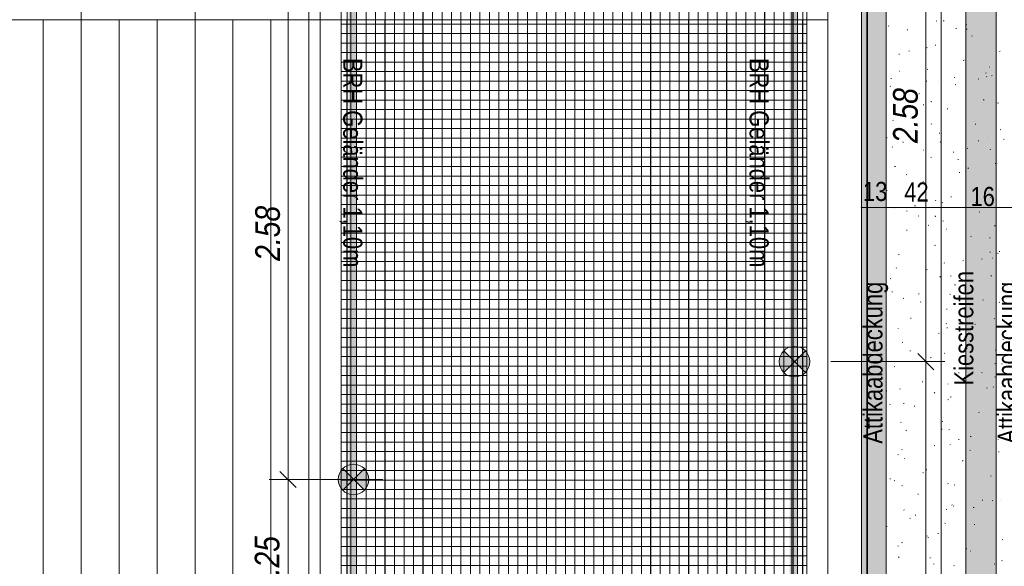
# Model space of a CAD drawing. Extents: x -420 to 300, y 62 to 1112.
# Tile 153 of 256: x -95 to 8, y 278 to 336. Entities that reach past the tile are written whole.
import ezdxf
from ezdxf.lldxf.tags import DXFTag

# ---------------------------------------------------------------- set-up
doc = ezdxf.new("R2010")
doc.units = 0
doc.layers.get('0').update_dxf_attribs({"lineweight": 13})
for name, color, linetype, lineweight, true_color in [('00_ E_ST_Handlaufleuchte', 7, 'Continuous', 13, 0xb2b200), ('00_E_ST_Handlaufleuchte_Bem', 7, 'Continuous', 5, 0x7d7d00), ('00_E_ST_Handlaufleuchte_Kabel', 3, 'Continuous', 18, 0x00ff00), ('00_E_ST_Handlaufleuchte–Handlauf-Position', 7, 'Continuous', 5, 0x0000b2), ('30 -33 Aussenwände- 7 Fassade_ Elemente', 7, 'Continuous', 9, 0x00aacc), ('30 -34 Innenwände- 6 Elemente', 7, 'Continuous', 9, 0xff6633), ('30 -36 Dächer- 1 Konstruktion', 7, 'Continuous', 35, 0x6666cc), ('30 -36 Dächer- 3 Dachbeläge', 7, 'Continuous', 15, 0x9999ff), ('60- 61 allgemeine Ausstattung- 4 Terrassen', 9, 'Continuous', 9, 0x808080), ('70 -72 Beschriftung- 1 Beschriftung allgemein', 7, 'Continuous', 9, 0xff6633), ('70 -76 Bemaßung- 2 Allgemein', 9, 'Continuous', 5, 0x808080)]:
    doc.layers.add(name, color=color, linetype=linetype, lineweight=lineweight, true_color=true_color)
doc.layers.add('70 -71 Achsen- 1 Gebäudeachsen', color=7, linetype='STRICHPUNKT2-A06CPUWML0', lineweight=18)
doc.styles.get("Standard").update_dxf_attribs({"font": 'ARIALN.TTF'})
tags = doc.linetypes.add('grob-A06CPUWHL0', pattern=[14, 3, -8, 3]).pattern_tags.tags
tags[8:9] = [DXFTag(74, 4), DXFTag(75, 0), DXFTag(340, '0'), DXFTag(46, 0.0), DXFTag(50, 0.0), DXFTag(44, 0.0), DXFTag(45, 0.0)]
tags[6:7] = [DXFTag(74, 4), DXFTag(75, 0), DXFTag(340, '0'), DXFTag(46, 0.0), DXFTag(50, 0.0), DXFTag(44, 0.0), DXFTag(45, 0.0)]
tags[4:5] = [DXFTag(74, 4), DXFTag(75, 0), DXFTag(340, '0'), DXFTag(46, 0.0), DXFTag(50, 0.0), DXFTag(44, 0.0), DXFTag(45, 0.0)]
tags = doc.linetypes.add('STRICHPUNKT2-A06CPUWML0', pattern=[12.7, 6.35, -3.175, 0, -3.175]).pattern_tags.tags
tags[10:11] = [DXFTag(74, 4), DXFTag(75, 0), DXFTag(340, '0'), DXFTag(46, 0.0), DXFTag(50, 0.0), DXFTag(44, 0.0), DXFTag(45, 0.0)]
tags[8:9] = [DXFTag(74, 4), DXFTag(75, 0), DXFTag(340, '0'), DXFTag(46, 0.0), DXFTag(50, 0.0), DXFTag(44, 0.0), DXFTag(45, 0.0)]
tags[6:7] = [DXFTag(74, 4), DXFTag(75, 0), DXFTag(340, '0'), DXFTag(46, 0.0), DXFTag(50, 0.0), DXFTag(44, 0.0), DXFTag(45, 0.0)]
tags[4:5] = [DXFTag(74, 4), DXFTag(75, 0), DXFTag(340, '0'), DXFTag(46, 0.0), DXFTag(50, 0.0), DXFTag(44, 0.0), DXFTag(45, 0.0)]

# ---------------------------------------------------------------- blocks, each defined once
blk = doc.blocks.new('Referenz-A06CPUWNL0', base_point=(-395.24, 76.95))
at = {"layer": '30 -33 Aussenwände- 7 Fassade_ Elemente', "color": 0, "linetype": 'Continuous', "ltscale": 0.13}
for p, q in [((-6.1, 220.25), (-6.1, 376.65)), ((-6.1, 211.65), (-6.1, 376.65)), ((-6.7, 220.85), (-6.7, 376.05)), ((-10.24, 372.51), (-10.24, 220.85)), ((-10.24, 372.51), (-10.24, 220.25))]:
    blk.add_line(p, q, dxfattribs=at)
at = {"layer": '30 -34 Innenwände- 6 Elemente', "color": 0, "linetype": 'Continuous', "ltscale": 0.13}
for p, q in [((-60.5, 379.85), (-60.5, 261.45)), ((-59.9, 260.85), (-59.9, 380.45)), ((-14.04, 380.45), (-14.04, 224.05)), ((-13.44, 223.45), (-13.44, 379.85)), ((-61.5, 262.45), (-61.5, 378.85)), ((-12.44, 378.85), (-12.44, 222.45)), ((-63.7, 376.65), (-63.7, 264.65)), ((-10.24, 220.25), (-10.24, 376.65))]:
    blk.add_line(p, q, dxfattribs=at)
at = {"layer": '30 -36 Dächer- 1 Konstruktion', "color": 0, "linetype": 'Continuous', "ltscale": 0.35}
blk.add_line((-6.1, 380.45), (-6.1, 211.65), dxfattribs=at)
at = {"layer": '30 -36 Dächer- 1 Konstruktion', "color": 0, "lineweight": 25}
for p, q in [((-6.1, 380.45), (-6.1, 211.65)), ((-6.1, 211.65), (-6.1, 380.45)), ((-6.1, 211.65), (-6.1, 380.45)), ((-6.1, 380.45), (-6.1, 211.65))]:
    blk.add_line(p, q, dxfattribs=at)
at = {"layer": '30 -36 Dächer- 1 Konstruktion', "color": 0, "lineweight": 5}
for p, q in [((-6.1, 380.45), (-6.1, 211.65)), ((-6.1, 211.65), (-6.1, 380.45)), ((-6.1, 211.65), (-6.1, 380.45)), ((-6.1, 380.45), (-6.1, 211.65))]:
    blk.add_line(p, q, dxfattribs=at)
at = {"layer": '30 -36 Dächer- 1 Konstruktion', "color": 0, "lineweight": -2}
for p, q in [((-6.1, 380.45), (-6.1, 211.65)), ((-6.1, 211.65), (-6.1, 380.45)), ((-6.1, 211.65), (-6.1, 380.45)), ((-6.1, 380.45), (-6.1, 211.65))]:
    blk.add_line(p, q, dxfattribs=at)
at = {"layer": '30 -36 Dächer- 1 Konstruktion', "color": 0}
blk.add_line((-6.1, 380.45), (-6.1, 211.65), dxfattribs=at)
at = {"layer": '30 -36 Dächer- 3 Dachbeläge', "color": 0, "linetype": 'Continuous', "ltscale": 0.15}
for p, q in [((7.5, 223.25), (7.5, 763.65)), ((-6.7, 376.65), (-6.7, 211.05)), ((-4.1, 213.65), (-4.1, 376.65)), ((4.3, 376.05), (4.3, 223.25))]:
    blk.add_line(p, q, dxfattribs=at)
at = {"layer": '30 -36 Dächer- 3 Dachbeläge', "color": 0, "lineweight": 9}
for p, q in [((-4.1, 213.65), (-4.1, 376.05)), ((-3.82, 335.18), (-3.85, 335.21)), ((1.24, 335.7), (1.21, 335.73)), ((1.93, 335.72), (2.01, 335.74)), ((4.32, 335.34), (4.4, 335.32)), ((-1.89, 334.77), (-1.81, 334.79)), ((3.26, 334.94), (3.33, 334.91)), ((4.41, 334.82), (4.41, 334.89)), ((4.9, 334.12), (4.97, 334.14)), ((1.08, 333.17), (1.15, 333.19)), ((-2.74, 332.21), (-2.67, 332.23)), ((-1.7, 332.57), (-1.63, 332.54)), ((0.22, 332.94), (0.17, 332.88)), ((7.86, 332.52), (7.94, 332.54)), ((4.04, 331.56), (4.12, 331.58)), ((-2.67, 330.43), (-2.64, 330.43)), ((0.22, 330.61), (0.3, 330.63)), ((6.45, 330.26), (6.39, 330.21)), ((6.51, 329.84), (6.48, 329.87)), ((6.8, 330.88), (6.81, 330.85)), ((7.01, 329.96), (7.08, 329.98)), ((-3.62, 328.81), (-3.65, 328.84)), ((-3.6, 329.66), (-3.52, 329.68)), ((0.13, 329.39), (0.21, 329.37)), ((1.44, 329.33), (1.42, 329.35)), ((3.14, 329.81), (3.08, 329.76)), ((3.19, 329.01), (3.26, 329.03)), ((5.6, 329.62), (5.67, 329.59)), ((-0.63, 328.06), (-0.56, 328.08)), ((-0.14, 326.86), (-0.14, 326.93)), ((0.63, 327.24), (0.71, 327.21)), ((6.15, 327.41), (6.23, 327.43)), ((7.66, 327.09), (7.74, 327.07)), ((2.33, 326.46), (2.41, 326.48)), ((-3.31, 325.29), (-3.37, 325.25)), ((-1.49, 325.5), (-1.41, 325.52)), ((0.69, 324.89), (0.64, 324.84)), ((5.3, 324.85), (5.37, 324.87)), ((1.48, 323.9), (1.55, 323.92)), ((7.93, 324.29), (8.01, 324.26)), ((-4.06, 323.45), (-3.99, 323.42)), ((-2.34, 322.95), (-2.27, 322.97)), ((1.65, 322.95), (1.62, 322.98)), ((5.65, 323.08), (5.64, 323.15)), ((6.71, 323.47), (6.69, 323.5)), ((8.26, 323.25), (8.34, 323.27)), ((-3.42, 322.43), (-3.44, 322.46)), ((-0.2, 322.12), (-0.17, 322.12)), ((2.97, 321.92), (3.04, 321.89)), ((4.44, 322.3), (4.52, 322.32)), ((6.92, 322.22), (6.87, 322.16)), ((0.62, 321.35), (0.7, 321.37)), ((3.47, 321.14), (3.54, 321.12)), ((7.41, 320.7), (7.48, 320.72)), ((-3.2, 320.4), (-3.12, 320.41)), ((-1.99, 319.54), (-1.92, 319.51)), ((3.59, 319.75), (3.66, 319.77)), ((4.59, 320.24), (4.52, 320.2)), ((-0.23, 318.79), (-0.16, 318.81)), ((-4.05, 317.84), (-3.98, 317.86)), ((6.55, 318.15), (6.63, 318.16)), ((1.16, 316.85), (1.11, 316.79)), ((1.85, 316.58), (1.83, 316.61)), ((2.73, 317.19), (2.81, 317.21)), ((5.31, 316.59), (5.38, 316.56)), ((6.92, 317.1), (6.89, 317.13)), ((-3.21, 316.06), (-3.24, 316.09)), ((-1.86, 315.73), (-1.93, 315.68)), ((-1.09, 316.24), (-1.01, 316.26)), ((5.7, 315.59), (5.77, 315.61)), ((-0.73, 315.2), (-0.65, 315.17)), ((1.1, 315.11), (1.09, 315.19)), ((1.88, 314.64), (1.95, 314.66)), ((-1.94, 313.69), (-1.87, 313.71)), ((0.35, 314.22), (0.42, 314.19)), ((2.26, 313.81), (2.3, 313.81)), ((7.39, 314.17), (7.34, 314.12)), ((4.84, 313.04), (4.92, 313.06)), ((6.8, 312.9), (6.88, 312.87)), ((1.02, 312.08), (1.1, 312.1)), ((6.88, 311.33), (6.87, 311.4)), ((7.65, 311.27), (7.72, 311.24)), ((7.81, 311.44), (7.88, 311.45)), ((-2.8, 311.13), (-2.72, 311.15)), ((2.06, 310.21), (2.03, 310.24)), ((3.99, 310.48), (4.06, 310.5)), ((6.03, 310.68), (5.97, 310.63)), ((7.12, 310.73), (7.09, 310.76)), ((-3.01, 309.69), (-3.04, 309.72)), ((0.17, 309.53), (0.24, 309.55)), ((-3.65, 308.58), (-3.58, 308.6)), ((1.63, 308.8), (1.58, 308.75)), ((2.68, 308.89), (2.76, 308.86)), ((6.95, 308.88), (7.03, 308.9)), ((-3.45, 307.15), (-3.46, 307.22)), ((3.13, 307.93), (3.21, 307.95)), ((-2.28, 306.52), (-2.21, 306.49)), ((-0.69, 306.98), (-0.61, 307)), ((-0.42, 306.16), (-0.48, 306.11)), ((2.61, 306.95), (2.69, 306.93)), ((6.1, 306.33), (6.17, 306.35)), ((7.86, 306.13), (7.81, 306.07)), ((2.28, 305.37), (2.35, 305.39)), ((4.73, 305.5), (4.77, 305.5)), ((-1.54, 304.42), (-1.47, 304.44)), ((7.32, 304.36), (7.3, 304.39)), ((-2.81, 303.32), (-2.83, 303.35)), ((2.26, 303.84), (2.23, 303.87)), ((2.33, 303.37), (2.33, 303.44)), ((5.02, 303.57), (5.09, 303.54)), ((5.24, 303.77), (5.32, 303.79)), ((-2.4, 301.87), (-2.32, 301.89)), ((1.42, 302.82), (1.5, 302.84)), ((8.21, 302.17), (8.28, 302.19)), ((-1.58, 301), (-1.51, 300.98)), ((0.06, 301.19), (0.13, 301.16)), ((4.39, 301.22), (4.46, 301.24)), ((7.48, 301.11), (7.41, 301.06)), ((0.56, 300.27), (0.64, 300.29)), ((2.1, 300.76), (2.05, 300.7)), ((-3.26, 299.31), (-3.18, 299.33)), ((7.35, 299.62), (7.43, 299.64)), ((8.12, 299.58), (8.11, 299.65)), ((-0.29, 297.71), (-0.21, 297.73)), ((3.53, 298.67), (3.61, 298.68)), ((5.95, 298.7), (6.02, 298.68)), ((7.36, 298.24), (7.43, 298.21)), ((7.53, 297.99), (7.5, 298.02)), ((8.33, 298.08), (8.28, 298.03)), ((-4.1, 296.76), (-4.03, 296.78)), ((-2.6, 296.95), (-2.63, 296.98)), ((2.46, 297.47), (2.44, 297.5)), ((6.49, 297.06), (6.57, 297.08)), ((7.2, 297.19), (7.23, 297.18)), ((1.03, 296.59), (0.96, 296.55)), ((2.4, 295.87), (2.47, 295.84)), ((2.67, 296.11), (2.75, 296.13)), ((-3.65, 295.39), (-3.71, 295.33)), ((-2.22, 295.41), (-2.22, 295.48)), ((-1.15, 295.16), (-1.07, 295.18)), ((1.82, 293.56), (1.9, 293.58)), ((5.64, 294.51), (5.72, 294.53)), ((-2.57, 293.49), (-2.49, 293.46)), ((-2, 292.6), (-1.92, 292.62)), ((1.75, 292.75), (1.83, 292.73)), ((2.58, 292.71), (2.52, 292.66)), ((3.57, 291.62), (3.56, 291.69)), ((4.78, 291.96), (4.86, 291.97)), ((7.73, 291.62), (7.71, 291.65)), ((-2.4, 290.58), (-2.42, 290.61)), ((0.96, 291), (1.04, 291.02)), ((2.67, 291.1), (2.64, 291.13)), ((4.73, 290.54), (4.81, 290.51)), ((-2.86, 290.05), (-2.78, 290.07)), ((-2.15, 289.65), (-2.11, 289.65)), ((3.93, 289.4), (4.01, 289.42)), ((7.75, 290.35), (7.83, 290.37)), ((0.11, 288.45), (0.19, 288.47)), ((-3.71, 287.5), (-3.63, 287.52)), ((-3.18, 287.34), (-3.24, 287.29)), ((-0.23, 288.17), (-0.16, 288.14)), ((6.89, 287.8), (6.97, 287.82)), ((-2.44, 286.81), (-2.36, 286.78)), ((2.47, 287.02), (2.41, 286.98)), ((3.07, 286.85), (3.15, 286.87)), ((-0.75, 285.9), (-0.67, 285.91)), ((6.04, 285.25), (6.11, 285.26)), ((7.94, 285.25), (7.91, 285.28)), ((-2.19, 284.21), (-2.22, 284.24)), ((2.22, 284.29), (2.29, 284.31)), ((2.87, 284.73), (2.84, 284.76)), ((3.05, 284.66), (2.99, 284.61)), ((5.09, 284.5), (5.17, 284.48)), ((7.07, 285.22), (7.14, 285.19)), ((-1.6, 283.34), (-1.53, 283.36)), ((-0.98, 283.66), (-0.99, 283.73)), ((-3.98, 282.51), (-4.04, 282.46)), ((2.11, 282.84), (2.18, 282.81)), ((5.18, 282.69), (5.26, 282.71)), ((0.22, 281.52), (0.24, 281.49)), ((0.32, 281.34), (0.36, 281.34)), ((1.36, 281.74), (1.44, 281.76)), ((-2.85, 280.47), (-2.78, 280.44)), ((-2.46, 280.79), (-2.38, 280.81)), ((4.33, 280.14), (4.4, 280.16)), ((8.15, 281.09), (8.22, 281.11)), ((-2.71, 279.29), (-2.77, 279.24)), ((0.51, 279.19), (0.58, 279.2)), ((4.8, 279.88), (4.79, 279.95)), ((0.9, 278.56), (0.97, 278.53)), ((3.07, 278.36), (3.05, 278.39)), ((7.29, 278.54), (7.37, 278.56)), ((8.14, 278.88), (8.11, 278.91))]:
    blk.add_line(p, q, dxfattribs=at)
at = {"layer": '30 -36 Dächer- 3 Dachbeläge', "color": 0, "lineweight": 0}
for points in [[(4.3, 376.05), (4.3, 766.05), (7.5, 223.25)], [(7.5, 223.25), (4.3, 766.05), (7.5, 763.65)], [(-6.7, 211.05), (-6.7, 376.65), (-4.1, 211.05)], [(-4.1, 213.65), (-6.7, 376.65), (-4.1, 376.65)], [(-4.1, 211.05), (-6.7, 376.65), (-4.1, 213.65)], [(4.3, 223.25), (4.3, 376.05), (7.5, 223.25)]]:
    blk.add_solid(points, dxfattribs=at)
at = {"layer": '60- 61 allgemeine Ausstattung- 4 Terrassen', "color": 0}
for p, q in [((-61.5, 376.65), (-61.5, 262.45)), ((-61.5, 376.65), (-61.5, 261.65)), ((-60.88, 222.45), (-60.88, 376.65)), ((-60.88, 222.45), (-60.88, 376.65)), ((-59.88, 222.45), (-59.88, 376.65)), ((-59.88, 222.45), (-59.88, 376.65)), ((-58.88, 222.45), (-58.88, 376.65)), ((-58.88, 222.45), (-58.88, 376.65)), ((-57.88, 222.45), (-57.88, 376.65)), ((-57.88, 222.45), (-57.88, 376.65)), ((-56.88, 222.45), (-56.88, 376.65)), ((-56.88, 222.45), (-56.88, 376.65)), ((-55.88, 222.45), (-55.88, 376.65)), ((-55.88, 222.45), (-55.88, 376.65)), ((-54.88, 222.45), (-54.88, 376.65)), ((-54.88, 222.45), (-54.88, 376.65)), ((-53.88, 222.45), (-53.88, 376.65)), ((-53.88, 222.45), (-53.88, 376.65)), ((-52.88, 222.45), (-52.88, 376.65)), ((-52.88, 222.45), (-52.88, 376.65)), ((-51.88, 222.45), (-51.88, 376.65)), ((-51.88, 222.45), (-51.88, 376.65)), ((-50.88, 222.45), (-50.88, 376.65)), ((-50.88, 222.45), (-50.88, 376.65)), ((-49.88, 222.45), (-49.88, 376.65)), ((-49.88, 222.45), (-49.88, 376.65)), ((-48.88, 222.45), (-48.88, 376.65)), ((-48.88, 222.45), (-48.88, 376.65)), ((-47.88, 222.45), (-47.88, 376.65)), ((-47.88, 222.45), (-47.88, 376.65)), ((-46.88, 222.45), (-46.88, 376.65)), ((-46.88, 222.45), (-46.88, 376.65)), ((-45.88, 222.45), (-45.88, 376.65)), ((-45.88, 222.45), (-45.88, 376.65)), ((-44.88, 222.45), (-44.88, 376.65)), ((-44.88, 222.45), (-44.88, 376.65)), ((-43.88, 222.45), (-43.88, 376.65)), ((-43.88, 222.45), (-43.88, 376.65)), ((-42.88, 222.45), (-42.88, 376.65)), ((-42.88, 222.45), (-42.88, 376.65)), ((-41.88, 222.45), (-41.88, 376.65)), ((-41.88, 222.45), (-41.88, 376.65)), ((-40.88, 222.45), (-40.88, 376.65)), ((-40.88, 222.45), (-40.88, 376.65)), ((-39.88, 222.45), (-39.88, 376.65)), ((-39.88, 222.45), (-39.88, 376.65)), ((-38.88, 222.45), (-38.88, 376.65)), ((-38.88, 222.45), (-38.88, 376.65)), ((-37.88, 222.45), (-37.88, 376.65)), ((-37.88, 222.45), (-37.88, 376.65)), ((-36.88, 222.45), (-36.88, 376.65)), ((-36.88, 222.45), (-36.88, 376.65)), ((-35.88, 222.45), (-35.88, 376.65)), ((-35.88, 222.45), (-35.88, 376.65)), ((-34.88, 222.45), (-34.88, 376.65)), ((-34.88, 222.45), (-34.88, 376.65)), ((-33.88, 222.45), (-33.88, 376.65)), ((-33.88, 222.45), (-33.88, 376.65)), ((-32.88, 222.45), (-32.88, 376.65)), ((-32.88, 222.45), (-32.88, 376.65)), ((-31.88, 222.45), (-31.88, 376.65)), ((-31.88, 222.45), (-31.88, 376.65)), ((-30.88, 222.45), (-30.88, 376.65)), ((-30.88, 222.45), (-30.88, 376.65)), ((-29.88, 222.45), (-29.88, 376.65)), ((-29.88, 222.45), (-29.88, 376.65)), ((-28.88, 222.45), (-28.88, 376.65)), ((-28.88, 222.45), (-28.88, 376.65)), ((-27.88, 222.45), (-27.88, 376.65)), ((-27.88, 222.45), (-27.88, 376.65)), ((-26.88, 222.45), (-26.88, 376.65)), ((-26.88, 222.45), (-26.88, 376.65)), ((-25.88, 222.45), (-25.88, 376.65)), ((-25.88, 222.45), (-25.88, 376.65)), ((-24.88, 222.45), (-24.88, 376.65)), ((-24.88, 222.45), (-24.88, 376.65)), ((-23.88, 222.45), (-23.88, 376.65)), ((-23.88, 222.45), (-23.88, 376.65)), ((-22.88, 222.45), (-22.88, 376.65)), ((-22.88, 222.45), (-22.88, 376.65)), ((-21.88, 222.45), (-21.88, 376.65)), ((-21.88, 222.45), (-21.88, 376.65)), ((-20.88, 222.45), (-20.88, 376.65)), ((-20.88, 222.45), (-20.88, 376.65)), ((-19.88, 222.45), (-19.88, 376.65)), ((-19.88, 222.45), (-19.88, 376.65)), ((-18.88, 222.45), (-18.88, 376.65)), ((-18.88, 222.45), (-18.88, 376.65)), ((-17.88, 222.45), (-17.88, 376.65)), ((-17.88, 222.45), (-17.88, 376.65)), ((-16.88, 222.45), (-16.88, 376.65)), ((-16.88, 222.45), (-16.88, 376.65)), ((-15.88, 222.45), (-15.88, 376.65)), ((-15.88, 222.45), (-15.88, 376.65)), ((-14.88, 222.45), (-14.88, 376.65)), ((-14.88, 222.45), (-14.88, 376.65)), ((-13.88, 222.45), (-13.88, 376.65)), ((-13.88, 222.45), (-13.88, 376.65)), ((-12.88, 222.45), (-12.88, 376.65)), ((-12.88, 222.45), (-12.88, 376.65)), ((-12.44, 222.45), (-12.44, 376.65)), ((-12.44, 222.45), (-12.44, 376.65)), ((-88.9, 372.51), (-88.9, 335.85)), ((-76.9, 372.51), (-76.9, 335.85)), ((-64.9, 372.51), (-64.9, 335.85)), ((-52.9, 372.51), (-52.9, 335.85)), ((-40.9, 372.51), (-40.9, 335.85)), ((-28.9, 372.51), (-28.9, 335.85)), ((-16.9, 372.51), (-16.9, 335.85)), ((-10.24, 335.85), (-232.9, 335.85)), ((-92.9, 264.65), (-92.9, 335.85)), ((-88.9, 264.65), (-88.9, 335.85)), ((-84.9, 264.65), (-84.9, 335.85)), ((-80.9, 264.65), (-80.9, 335.85)), ((-76.9, 264.65), (-76.9, 335.85)), ((-72.9, 264.65), (-72.9, 335.85)), ((-68.9, 214.05), (-68.9, 335.85)), ((-64.9, 214.05), (-64.9, 335.85)), ((-61.5, 335.39), (-12.44, 335.39)), ((-61.5, 335.39), (-12.44, 335.39)), ((-60.9, 214.05), (-60.9, 335.85)), ((-56.9, 214.05), (-56.9, 335.85)), ((-52.9, 214.05), (-52.9, 335.85)), ((-48.9, 214.05), (-48.9, 335.85)), ((-44.9, 214.05), (-44.9, 335.85)), ((-40.9, 214.05), (-40.9, 335.85)), ((-36.9, 214.05), (-36.9, 335.85)), ((-32.9, 214.05), (-32.9, 335.85)), ((-28.9, 214.05), (-28.9, 335.85)), ((-24.9, 214.05), (-24.9, 335.85)), ((-20.9, 214.05), (-20.9, 335.85)), ((-16.9, 214.05), (-16.9, 335.85)), ((-12.9, 214.05), (-12.9, 335.85)), ((-10.24, 220.25), (-10.24, 335.85)), ((-61.5, 334.39), (-12.44, 334.39)), ((-61.5, 334.39), (-12.44, 334.39)), ((-61.5, 333.39), (-12.44, 333.39)), ((-61.5, 333.39), (-12.44, 333.39)), ((-61.5, 332.39), (-12.44, 332.39)), ((-61.5, 332.39), (-12.44, 332.39)), ((-61.5, 331.39), (-12.44, 331.39)), ((-61.5, 331.39), (-12.44, 331.39)), ((-61.5, 330.39), (-12.44, 330.39)), ((-61.5, 330.39), (-12.44, 330.39)), ((-61.5, 329.39), (-12.44, 329.39)), ((-61.5, 329.39), (-12.44, 329.39)), ((-61.5, 328.39), (-12.44, 328.39)), ((-61.5, 328.39), (-12.44, 328.39)), ((-61.5, 327.39), (-12.44, 327.39)), ((-61.5, 327.39), (-12.44, 327.39)), ((-61.5, 326.39), (-12.44, 326.39)), ((-61.5, 326.39), (-12.44, 326.39)), ((-61.5, 325.39), (-12.44, 325.39)), ((-61.5, 325.39), (-12.44, 325.39)), ((-61.5, 324.39), (-12.44, 324.39)), ((-61.5, 324.39), (-12.44, 324.39)), ((-61.5, 323.39), (-12.44, 323.39)), ((-61.5, 323.39), (-12.44, 323.39)), ((-61.5, 322.39), (-12.44, 322.39)), ((-61.5, 322.39), (-12.44, 322.39)), ((-61.5, 321.39), (-12.44, 321.39)), ((-61.5, 321.39), (-12.44, 321.39)), ((-61.5, 320.39), (-12.44, 320.39)), ((-61.5, 320.39), (-12.44, 320.39)), ((-61.5, 319.39), (-12.44, 319.39)), ((-61.5, 319.39), (-12.44, 319.39)), ((-61.5, 318.39), (-12.44, 318.39)), ((-61.5, 318.39), (-12.44, 318.39)), ((-61.5, 317.39), (-12.44, 317.39)), ((-61.5, 317.39), (-12.44, 317.39)), ((-61.5, 316.39), (-12.44, 316.39)), ((-61.5, 316.39), (-12.44, 316.39)), ((-61.5, 315.39), (-12.44, 315.39)), ((-61.5, 315.39), (-12.44, 315.39)), ((-61.5, 314.39), (-12.44, 314.39)), ((-61.5, 314.39), (-12.44, 314.39)), ((-61.5, 313.39), (-12.44, 313.39)), ((-61.5, 313.39), (-12.44, 313.39)), ((-61.5, 312.39), (-12.44, 312.39)), ((-61.5, 312.39), (-12.44, 312.39)), ((-61.5, 311.39), (-12.44, 311.39)), ((-61.5, 311.39), (-12.44, 311.39)), ((-61.5, 310.39), (-12.44, 310.39)), ((-61.5, 310.39), (-12.44, 310.39)), ((-61.5, 309.39), (-12.44, 309.39)), ((-61.5, 309.39), (-12.44, 309.39)), ((-61.5, 308.39), (-12.44, 308.39)), ((-61.5, 308.39), (-12.44, 308.39)), ((-61.5, 307.39), (-12.44, 307.39)), ((-61.5, 307.39), (-12.44, 307.39)), ((-61.5, 306.39), (-12.44, 306.39)), ((-61.5, 306.39), (-12.44, 306.39)), ((-61.5, 305.39), (-12.44, 305.39)), ((-61.5, 305.39), (-12.44, 305.39)), ((-61.5, 304.39), (-12.44, 304.39)), ((-61.5, 304.39), (-12.44, 304.39)), ((-61.5, 303.39), (-12.44, 303.39)), ((-61.5, 303.39), (-12.44, 303.39)), ((-61.5, 302.39), (-12.44, 302.39)), ((-61.5, 302.39), (-12.44, 302.39)), ((-61.5, 301.39), (-12.44, 301.39)), ((-61.5, 301.39), (-12.44, 301.39)), ((-61.5, 300.39), (-12.44, 300.39)), ((-61.5, 300.39), (-12.44, 300.39)), ((-61.5, 299.39), (-12.44, 299.39)), ((-61.5, 299.39), (-12.44, 299.39)), ((-61.5, 298.39), (-12.44, 298.39)), ((-61.5, 298.39), (-12.44, 298.39)), ((-61.5, 297.39), (-12.44, 297.39)), ((-61.5, 297.39), (-12.44, 297.39)), ((-61.5, 296.39), (-12.44, 296.39)), ((-61.5, 296.39), (-12.44, 296.39)), ((-61.5, 295.39), (-12.44, 295.39)), ((-61.5, 295.39), (-12.44, 295.39)), ((-61.5, 294.39), (-12.44, 294.39)), ((-61.5, 294.39), (-12.44, 294.39)), ((-61.5, 293.39), (-12.44, 293.39)), ((-61.5, 293.39), (-12.44, 293.39)), ((-61.5, 292.39), (-12.44, 292.39)), ((-61.5, 292.39), (-12.44, 292.39)), ((-61.5, 291.39), (-12.44, 291.39)), ((-61.5, 291.39), (-12.44, 291.39)), ((-61.5, 290.39), (-12.44, 290.39)), ((-61.5, 290.39), (-12.44, 290.39)), ((-61.5, 289.39), (-12.44, 289.39)), ((-61.5, 289.39), (-12.44, 289.39)), ((-61.5, 288.39), (-12.44, 288.39)), ((-61.5, 288.39), (-12.44, 288.39)), ((-61.5, 287.39), (-12.44, 287.39)), ((-61.5, 287.39), (-12.44, 287.39)), ((-61.5, 286.39), (-12.44, 286.39)), ((-61.5, 286.39), (-12.44, 286.39)), ((-61.5, 285.39), (-12.44, 285.39)), ((-61.5, 285.39), (-12.44, 285.39)), ((-61.5, 284.39), (-12.44, 284.39)), ((-61.5, 284.39), (-12.44, 284.39)), ((-61.5, 283.39), (-12.44, 283.39)), ((-61.5, 283.39), (-12.44, 283.39)), ((-61.5, 282.39), (-12.44, 282.39)), ((-61.5, 282.39), (-12.44, 282.39)), ((-61.5, 281.39), (-12.44, 281.39)), ((-61.5, 281.39), (-12.44, 281.39)), ((-61.5, 280.39), (-12.44, 280.39)), ((-61.5, 280.39), (-12.44, 280.39)), ((-61.5, 279.39), (-12.44, 279.39)), ((-61.5, 279.39), (-12.44, 279.39)), ((-61.5, 278.39), (-12.44, 278.39)), ((-61.5, 278.39), (-12.44, 278.39))]:
    blk.add_line(p, q, dxfattribs=at)
at = {"layer": '60- 61 allgemeine Ausstattung- 4 Terrassen', "color": 0, "linetype": 'grob-A06CPUWHL0', "ltscale": 0.13}
blk.add_line((-63.7, 372.51), (-63.7, 263.85), dxfattribs=at)
at = {"layer": '70 -71 Achsen- 1 Gebäudeachsen', "color": 0, "linetype": 'STRICHPUNKT2-A06CPUWML0', "ltscale": 0.18}
blk.add_line((1.7, 1084.39), (1.7, 84.95), dxfattribs=at)
at = {"layer": '70 -76 Bemaßung- 2 Allgemein', "color": 0, "linetype": 'Continuous', "ltscale": 0.13}
for p, q in [((-6.71, 316.08), (-6.69, 316.1)), ((-6.71, 316.09), (-6.68, 316.09)), ((-6.7, 316.13), (-6.7, 316.07)), ((-4.12, 316.09), (-6.68, 316.09)), ((-4.09, 316.09), (-4.12, 316.09)), ((-4.11, 316.08), (-4.09, 316.1)), ((-4.09, 316.1), (-4.11, 316.08)), ((-4.11, 316.09), (-4.08, 316.09)), ((-4.1, 316.13), (-4.1, 316.07)), ((-4.1, 316.13), (-4.1, 316.07)), ((4.28, 316.09), (-4.08, 316.09)), ((4.31, 316.09), (4.28, 316.09)), ((4.31, 316.1), (4.29, 316.08)), ((4.29, 316.08), (4.31, 316.1)), ((4.29, 316.09), (4.32, 316.09)), ((4.3, 316.13), (4.3, 316.07)), ((4.3, 316.13), (4.3, 316.07)), ((7.48, 316.09), (4.32, 316.09)), ((7.51, 316.09), (7.48, 316.09)), ((7.49, 316.08), (7.51, 316.1)), ((7.51, 316.1), (7.49, 316.08)), ((7.49, 316.09), (7.52, 316.09)), ((7.5, 316.13), (7.5, 316.07)), ((7.5, 316.13), (7.5, 316.07)), ((16.68, 316.09), (7.52, 316.09))]:
    blk.add_line(p, q, dxfattribs=at)
at = {"layer": '70 -72 Beschriftung- 1 Beschriftung allgemein', "color": 0, "linetype": 'Continuous', "ltscale": 0.13, "char_height": 2.0138, "attachment_point": 1}
for s, insert, rotation in [('{\\fArial Narrow;BRH Geländer 1,10m}', (-59.27, 331.83), 270), ('{\\fArial Narrow;BRH Geländer 1,10m}', (-16.46, 331.83), 270), ('{\\fArial Narrow;Attikaabdeckung}', (-6.49, 291.21), 90), ('{\\fArial Narrow;Attikaabdeckung}', (7.65, 291.21), 90), ('{\\fArial Narrow;Kiesstreifen}', (3.08, 297.34), 90)]:
    blk.add_mtext(s, dxfattribs=dict(at, insert=insert, rotation=rotation))
at = {"layer": '70 -76 Bemaßung- 2 Allgemein', "color": 0, "linetype": 'Continuous', "ltscale": 0.13, "char_height": 2.0138, "attachment_point": 1}
for s, insert in [('{\\fArial Narrow;13}', (-6.53, 318.78)), ('{\\fArial Narrow;42}', (-2.18, 318.72)), ('{\\fArial Narrow;16}', (4.8, 318.25))]:
    blk.add_mtext(s, dxfattribs=dict(at, insert=insert))
blk = doc.blocks.new('Blockreferenz-A06CPUX3L0', base_point=(-15.35, 298.25))
at = {"lineweight": -2}
for points in [[(-14.87, 300.99), (-13.74, 299.85), (-14.87, 298.72), (-15.13, 299.05), (-15.29, 299.44), (-15.35, 299.85), (-15.29, 300.27), (-15.13, 300.66)], [(-13.74, 299.85), (-12.6, 300.99), (-12.34, 300.66), (-12.18, 300.27), (-12.13, 299.85), (-12.18, 299.44), (-12.34, 299.05), (-12.6, 298.72)]]:
    blk.add_hatch(color=0, dxfattribs=at).paths.add_polyline_path(points)
at = {"color": 0, "lineweight": -2}
for p, q in [((-14.87, 298.72), (-12.6, 300.99)), ((-14.87, 300.99), (-12.6, 298.72))]:
    blk.add_line(p, q, dxfattribs=at)
blk.add_circle((-13.74, 299.85), 1.61, dxfattribs=at)
blk = doc.blocks.new('Blockreferenz-A06CPUX7L0', base_point=(-61.81, 285.85))
at = {"lineweight": -2}
for points in [[(-61.33, 288.59), (-60.2, 287.45), (-61.33, 286.32), (-61.59, 286.65), (-61.75, 287.04), (-61.81, 287.45), (-61.75, 287.87), (-61.59, 288.26)], [(-60.2, 287.45), (-59.06, 288.59), (-58.8, 288.26), (-58.64, 287.87), (-58.59, 287.45), (-58.64, 287.04), (-58.8, 286.65), (-59.06, 286.32)]]:
    blk.add_hatch(color=0, dxfattribs=at).paths.add_polyline_path(points)
at = {"color": 0, "lineweight": -2}
for p, q in [((-61.33, 286.32), (-59.06, 288.59)), ((-61.33, 288.59), (-59.06, 286.32))]:
    blk.add_line(p, q, dxfattribs=at)
blk.add_circle((-60.2, 287.45), 1.61, dxfattribs=at)
blk = doc.blocks.new('Maß-A06CPUYHL0', base_point=(-9.9, 247.4))
at = {"color": 0, "linetype": 'ByBlock', "lineweight": -2, "ltscale": 0.13}
for p, q in [((2.1, 299.85), (-9.9, 299.85)), ((-0.75, 300.7), (0.95, 299)), ((0.1, 248.25), (0.1, 299.85)), ((-0.75, 249.1), (0.95, 247.4)), ((2.1, 248.25), (-9.9, 248.25))]:
    blk.add_line(p, q, dxfattribs=at)
at = {"color": 0, "linetype": 'ByBlock', "lineweight": -2, "ltscale": 0.13, "insert": (-3.36, 271.26), "char_height": 2.6, "attachment_point": 1, "rotation": 90}
blk.add_mtext('{\\fArial Narrow|b0|i1;2.58}', dxfattribs=at)
blk = doc.blocks.new('Maß-A06CPUYJL0', base_point=(-9.9, 299))
at = {"color": 0, "linetype": 'ByBlock', "lineweight": -2, "ltscale": 0.13}
for p, q in [((-0.75, 352.3), (0.95, 350.6)), ((2.1, 351.45), (-9.9, 351.45)), ((0.1, 299.85), (0.1, 351.45)), ((2.1, 299.85), (-9.9, 299.85)), ((-0.75, 300.7), (0.95, 299))]:
    blk.add_line(p, q, dxfattribs=at)
at = {"color": 0, "linetype": 'ByBlock', "lineweight": -2, "ltscale": 0.13, "insert": (-3.36, 322.86), "char_height": 2.6, "attachment_point": 1, "rotation": 90}
blk.add_mtext('{\\fArial Narrow|b0|i1;2.58}', dxfattribs=at)
blk = doc.blocks.new('Maß-A06CPUYNL0', base_point=(-77.1, 261.61))
at = {"color": 0, "linetype": 'ByBlock', "lineweight": -2, "ltscale": 0.13}
for p, q in [((-69.1, 287.45), (-57.1, 287.45)), ((-67.95, 288.3), (-66.25, 286.6)), ((-67.1, 262.46), (-67.1, 287.45)), ((-65.1, 262.46), (-77.1, 262.46)), ((-67.95, 263.3), (-66.25, 261.61))]:
    blk.add_line(p, q, dxfattribs=at)
at = {"color": 0, "linetype": 'ByBlock', "lineweight": -2, "ltscale": 0.13, "insert": (-70.61, 275.69), "char_height": 2.6, "attachment_point": 1, "rotation": 90}
blk.add_mtext('{\\fArial Narrow|b0|i1;1.25}', dxfattribs=at)
blk = doc.blocks.new('Maß-A06CPUYPL0', base_point=(-70.56, 286.6))
at = {"color": 0, "linetype": 'ByBlock', "lineweight": -2, "ltscale": 0.13}
for p, q in [((-67.95, 339.9), (-66.25, 338.2)), ((-69.1, 339.05), (-57.1, 339.05)), ((-67.1, 287.45), (-67.1, 339.05)), ((-69.1, 287.45), (-57.1, 287.45)), ((-67.95, 288.3), (-66.25, 286.6))]:
    blk.add_line(p, q, dxfattribs=at)
at = {"color": 0, "linetype": 'ByBlock', "lineweight": -2, "ltscale": 0.13, "insert": (-70.56, 310.46), "char_height": 2.6, "attachment_point": 1, "rotation": 90}
blk.add_mtext('{\\fArial Narrow|b0|i1;2.58}', dxfattribs=at)
blk = doc.blocks.new('Polygon-A06CPUZPL0', base_point=(-307.1, 260.85))
at = {"linetype": 'ByBlock', "lineweight": -2, "ltscale": 0.13}
blk.add_hatch(color=0, dxfattribs=at).paths.add_polyline_path([(-59.9, 260.85), (-232.9, 260.85), (-232.9, 261.65), (-60.7, 261.65), (-60.7, 379.65), (-307.1, 379.65), (-307.1, 763.75), (-306.3, 763.75), (-306.3, 380.45), (-59.9, 380.45)])
blk = doc.blocks.new('Polygon-A06CPUZTL0', base_point=(-14.24, 224.05))
at = {"color": 0, "linetype": 'ByBlock', "lineweight": -2, "ltscale": 0.13}
blk.add_solid([(-13.44, 379.85), (-13.44, 224.05), (-14.24, 379.85), (-14.24, 224.05)], dxfattribs=at)
blk = doc.blocks.new('Polylinie-A06CPV35L0', base_point=(-250.98, 261.1))
at = {"color": 0, "linetype": 'ByBlock', "lineweight": -2, "ltscale": 0.18}
blk.add_solid([(-60.3, 339.05), (-60.1, 339.05), (-60.3, 261.41), (-60.1, 261.21)], dxfattribs=at)
blk = doc.blocks.new('Polylinie-A06CPV55L0', base_point=(-59.64, 248.25))
at = {"color": 0, "linetype": 'ByBlock', "lineweight": -2, "ltscale": 0.18}
blk.add_solid([(-13.64, 248.25), (-13.84, 248.25), (-13.64, 380.05), (-13.84, 380.25)], dxfattribs=at)

msp = doc.modelspace()

# ---------------------------------------------------------------- block references
at = {"color": 8, "lineweight": 13, "ltscale": 0.13, "true_color": 0x808080}
msp.add_blockref('Referenz-A06CPUWNL0', (-395.24, 76.95), dxfattribs=at)
at = {"layer": '00_ E_ST_Handlaufleuchte', "ltscale": 0.13}
for name, p in [('Blockreferenz-A06CPUX3L0', (-15.35, 298.25)), ('Blockreferenz-A06CPUX7L0', (-61.81, 285.85))]:
    msp.add_blockref(name, p, dxfattribs=at)
at = {"layer": '00_E_ST_Handlaufleuchte_Bem', "ltscale": 0.13}
for name, p in [('Maß-A06CPUYJL0', (-9.9, 299)), ('Maß-A06CPUYPL0', (-70.56, 286.6)), ('Maß-A06CPUYHL0', (-9.9, 247.4)), ('Maß-A06CPUYNL0', (-77.1, 261.61))]:
    msp.add_blockref(name, p, dxfattribs=at)
at = {"layer": '00_E_ST_Handlaufleuchte_Kabel', "ltscale": 0.18}
for name, p in [('Polylinie-A06CPV55L0', (-59.64, 248.25)), ('Polylinie-A06CPV35L0', (-250.98, 261.1))]:
    msp.add_blockref(name, p, dxfattribs=at)
at = {"layer": '00_E_ST_Handlaufleuchte–Handlauf-Position', "ltscale": 0.13}
for name, p in [('Polygon-A06CPUZPL0', (-307.1, 260.85)), ('Polygon-A06CPUZTL0', (-14.24, 224.05))]:
    msp.add_blockref(name, p, dxfattribs=at)

doc.saveas('drawing.dxf')
